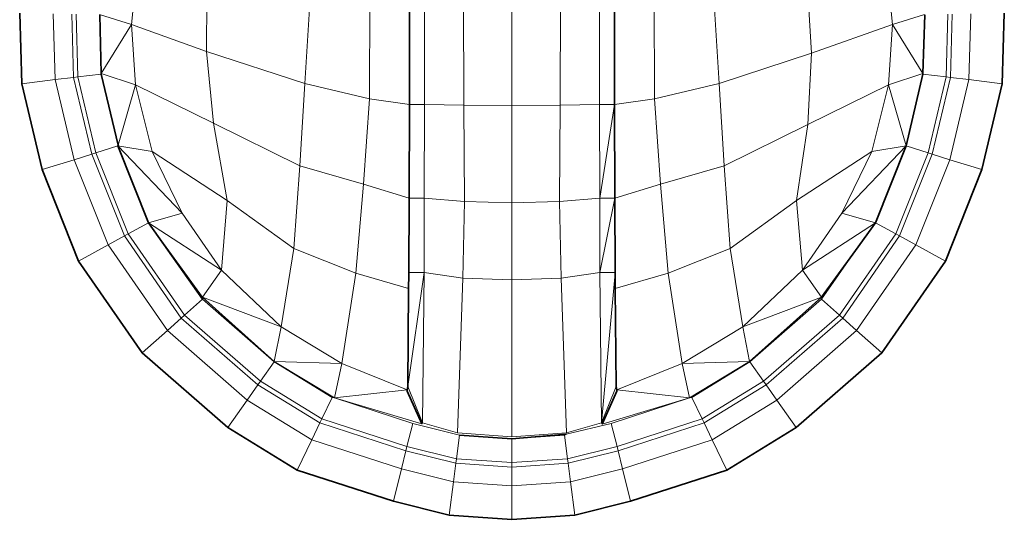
# Model space of a CAD drawing. Header units: inches. Extents: x 0 to 12.9, y 0 to 8.3.
# Tile 16 of 33: x 4.627 to 4.836, y 6.375 to 6.481. Entities that reach past the tile are written whole.
import ezdxf

# ---------------------------------------------------------------- set-up
doc = ezdxf.new("R2010")
doc.units = ezdxf.units.IN
doc.header["$MEASUREMENT"] = 0

# ---------------------------------------------------------------- blocks, each defined once
blk = doc.blocks.new('MODEL_0')
at = {"lineweight": 0}
for p, q in [((4.65045, 6.48004), (4.65167, 6.49306)), ((4.65167, 6.49306), (4.65045, 6.48004)), ((4.81065, 6.49306), (4.81187, 6.48004)), ((4.81187, 6.48004), (4.81065, 6.49306)), ((4.66637, 6.47432), (4.6664, 6.49022)), ((4.6664, 6.49022), (4.66637, 6.47432)), ((4.79376, 6.48984), (4.79471, 6.47392)), ((4.79471, 6.47392), (4.79376, 6.48984)), ((4.68838, 6.48634), (4.68722, 6.4675)), ((4.68722, 6.4675), (4.68838, 6.48634)), ((4.70941, 6.46308), (4.70941, 6.48614)), ((4.70941, 6.48614), (4.70941, 6.46308)), ((4.71263, 6.46308), (4.71263, 6.48623)), ((4.71263, 6.48623), (4.71263, 6.46308)), ((4.72096, 6.46295), (4.72088, 6.48623)), ((4.72088, 6.48623), (4.72096, 6.46295)), ((4.73115, 6.46281), (4.73115, 6.48624)), ((4.73115, 6.48624), (4.73115, 6.46281)), ((4.74136, 6.46295), (4.74143, 6.48623)), ((4.74143, 6.48623), (4.74136, 6.46295)), ((4.74969, 6.48623), (4.74969, 6.46308)), ((4.74969, 6.46308), (4.74969, 6.48623)), ((4.75291, 6.48614), (4.75291, 6.46308)), ((4.75291, 6.46308), (4.75291, 6.48614)), ((4.7751, 6.4675), (4.77394, 6.48634)), ((4.77394, 6.48634), (4.7751, 6.4675)), ((4.70099, 6.48572), (4.70095, 6.46424)), ((4.70095, 6.46424), (4.70099, 6.48572)), ((4.76137, 6.46424), (4.76132, 6.48572)), ((4.76132, 6.48572), (4.76137, 6.46424)), ((4.62672, 6.48246), (4.62714, 6.46747)), ((4.62714, 6.46747), (4.62672, 6.48246)), ((4.63421, 6.46833), (4.63382, 6.4823)), ((4.63382, 6.4823), (4.63421, 6.46833)), ((4.63814, 6.4688), (4.63776, 6.48221)), ((4.63776, 6.48221), (4.63814, 6.4688)), ((4.63905, 6.46891), (4.63868, 6.4822)), ((4.63868, 6.4822), (4.63905, 6.46891)), ((4.65045, 6.48004), (4.64368, 6.48219)), ((4.64368, 6.48219), (4.65045, 6.48004)), ((4.64369, 6.48208), (4.64399, 6.46961)), ((4.64399, 6.46961), (4.64369, 6.48208)), ((4.81864, 6.48219), (4.81187, 6.48004)), ((4.81187, 6.48004), (4.81864, 6.48219)), ((4.81832, 6.46961), (4.81871, 6.48208)), ((4.81871, 6.48208), (4.81832, 6.46961)), ((4.82364, 6.4822), (4.82326, 6.46891)), ((4.82326, 6.46891), (4.82364, 6.4822)), ((4.82456, 6.48221), (4.82418, 6.4688)), ((4.82418, 6.4688), (4.82456, 6.48221)), ((4.8285, 6.4823), (4.82811, 6.46833)), ((4.82811, 6.46833), (4.8285, 6.4823)), ((4.83518, 6.46747), (4.8356, 6.48246)), ((4.8356, 6.48246), (4.83518, 6.46747)), ((4.64399, 6.46961), (4.65045, 6.48004)), ((4.65045, 6.48004), (4.64399, 6.46961)), ((4.66637, 6.47432), (4.65045, 6.48004)), ((4.65045, 6.48004), (4.66637, 6.47432)), ((4.65131, 6.46722), (4.65045, 6.48004)), ((4.65045, 6.48004), (4.65131, 6.46722)), ((4.81187, 6.48004), (4.79471, 6.47392)), ((4.79471, 6.47392), (4.81187, 6.48004)), ((4.81187, 6.48004), (4.811, 6.46722)), ((4.811, 6.46722), (4.81187, 6.48004)), ((4.81187, 6.48004), (4.81832, 6.46961)), ((4.81832, 6.46961), (4.81187, 6.48004)), ((4.68722, 6.4675), (4.66637, 6.47432)), ((4.66782, 6.45912), (4.66637, 6.47432)), ((4.66637, 6.47432), (4.68722, 6.4675)), ((4.66637, 6.47432), (4.66782, 6.45912)), ((4.79471, 6.47392), (4.7751, 6.4675)), ((4.7751, 6.4675), (4.79471, 6.47392)), ((4.79471, 6.47392), (4.79389, 6.45883)), ((4.79389, 6.45883), (4.79471, 6.47392)), ((4.63905, 6.46891), (4.64401, 6.46952)), ((4.64401, 6.46952), (4.63905, 6.46891)), ((4.65131, 6.46722), (4.64399, 6.46961)), ((4.64399, 6.46961), (4.65131, 6.46722)), ((4.64401, 6.46952), (4.64399, 6.46961)), ((4.64399, 6.46961), (4.64401, 6.46952)), ((4.64761, 6.45445), (4.64401, 6.46952)), ((4.64401, 6.46952), (4.64761, 6.45445)), ((4.81832, 6.46961), (4.811, 6.46722)), ((4.811, 6.46722), (4.81832, 6.46961)), ((4.8183, 6.46952), (4.81475, 6.4543)), ((4.81475, 6.4543), (4.8183, 6.46952)), ((4.81832, 6.46961), (4.8183, 6.46952)), ((4.8183, 6.46952), (4.81832, 6.46961)), ((4.8183, 6.46952), (4.82326, 6.46891)), ((4.82326, 6.46891), (4.8183, 6.46952)), ((4.63421, 6.46833), (4.62714, 6.46747)), ((4.62714, 6.46747), (4.63421, 6.46833)), ((4.62714, 6.46747), (4.63148, 6.44923)), ((4.63148, 6.44923), (4.62714, 6.46747)), ((4.63421, 6.46833), (4.63814, 6.4688)), ((4.63814, 6.4688), (4.63421, 6.46833)), ((4.63826, 6.45133), (4.63421, 6.46833)), ((4.63421, 6.46833), (4.63826, 6.45133)), ((4.63814, 6.4688), (4.63905, 6.46891)), ((4.63905, 6.46891), (4.63814, 6.4688)), ((4.64202, 6.45249), (4.63814, 6.4688)), ((4.63814, 6.4688), (4.64202, 6.45249)), ((4.6429, 6.45277), (4.63905, 6.46891)), ((4.63905, 6.46891), (4.6429, 6.45277)), ((4.64761, 6.45445), (4.65131, 6.46722)), ((4.65131, 6.46722), (4.64761, 6.45445)), ((4.6548, 6.45306), (4.65131, 6.46722)), ((4.65131, 6.46722), (4.66782, 6.45912)), ((4.66782, 6.45912), (4.65131, 6.46722)), ((4.65131, 6.46722), (4.6548, 6.45306)), ((4.68618, 6.45007), (4.68722, 6.4675)), ((4.68722, 6.4675), (4.68618, 6.45007)), ((4.70095, 6.46424), (4.68722, 6.4675)), ((4.68722, 6.4675), (4.70095, 6.46424)), ((4.76137, 6.46424), (4.7751, 6.4675)), ((4.7751, 6.4675), (4.76137, 6.46424)), ((4.77614, 6.45007), (4.7751, 6.4675)), ((4.7751, 6.4675), (4.77614, 6.45007)), ((4.79389, 6.45883), (4.811, 6.46722)), ((4.811, 6.46722), (4.79389, 6.45883)), ((4.811, 6.46722), (4.80752, 6.45306)), ((4.80752, 6.45306), (4.811, 6.46722)), ((4.811, 6.46722), (4.81475, 6.4543)), ((4.81475, 6.4543), (4.811, 6.46722)), ((4.82326, 6.46891), (4.81942, 6.45277)), ((4.81942, 6.45277), (4.82326, 6.46891)), ((4.82418, 6.4688), (4.8203, 6.45249)), ((4.8203, 6.45249), (4.82418, 6.4688)), ((4.82326, 6.46891), (4.82418, 6.4688)), ((4.82418, 6.4688), (4.82326, 6.46891)), ((4.82811, 6.46833), (4.82406, 6.45133)), ((4.82406, 6.45133), (4.82811, 6.46833)), ((4.82418, 6.4688), (4.82811, 6.46833)), ((4.82811, 6.46833), (4.82418, 6.4688)), ((4.82811, 6.46833), (4.83518, 6.46747)), ((4.83518, 6.46747), (4.82811, 6.46833)), ((4.83083, 6.44923), (4.83518, 6.46747)), ((4.83518, 6.46747), (4.83083, 6.44923)), ((4.70095, 6.46424), (4.69964, 6.44612)), ((4.69964, 6.44612), (4.70095, 6.46424)), ((4.70095, 6.46424), (4.70941, 6.46308)), ((4.70941, 6.46308), (4.70095, 6.46424)), ((4.70934, 6.44315), (4.70941, 6.46308)), ((4.70941, 6.46308), (4.70934, 6.44315)), ((4.70941, 6.46308), (4.71263, 6.46308)), ((4.71263, 6.46308), (4.70941, 6.46308)), ((4.71256, 6.44315), (4.71263, 6.46308)), ((4.71263, 6.46308), (4.71256, 6.44315)), ((4.71263, 6.46308), (4.72096, 6.46295)), ((4.72096, 6.46295), (4.71263, 6.46308)), ((4.72106, 6.44244), (4.72096, 6.46295)), ((4.72096, 6.46295), (4.73115, 6.46281)), ((4.73115, 6.46281), (4.72096, 6.46295)), ((4.72096, 6.46295), (4.72106, 6.44244)), ((4.74136, 6.46295), (4.73115, 6.46281)), ((4.73115, 6.46281), (4.74136, 6.46295)), ((4.74136, 6.46295), (4.74126, 6.44244)), ((4.74126, 6.44244), (4.74136, 6.46295)), ((4.74969, 6.46308), (4.74136, 6.46295)), ((4.74136, 6.46295), (4.74969, 6.46308)), ((4.74969, 6.46308), (4.74976, 6.44315)), ((4.75291, 6.46308), (4.74969, 6.46308)), ((4.74976, 6.44315), (4.74969, 6.46308)), ((4.74969, 6.46308), (4.75291, 6.46308)), ((4.75291, 6.46308), (4.74976, 6.44315)), ((4.74976, 6.44315), (4.75291, 6.46308)), ((4.75291, 6.46308), (4.76137, 6.46424)), ((4.76137, 6.46424), (4.75291, 6.46308)), ((4.75297, 6.44315), (4.75291, 6.46308)), ((4.75291, 6.46308), (4.75297, 6.44315)), ((4.76267, 6.44612), (4.76137, 6.46424)), ((4.76137, 6.46424), (4.76267, 6.44612)), ((4.73115, 6.44219), (4.73115, 6.46281)), ((4.73115, 6.46281), (4.73115, 6.44219)), ((4.68618, 6.45007), (4.66782, 6.45912)), ((4.67076, 6.44269), (4.66782, 6.45912)), ((4.66782, 6.45912), (4.68618, 6.45007)), ((4.66782, 6.45912), (4.67076, 6.44269)), ((4.79389, 6.45883), (4.77614, 6.45007)), ((4.77614, 6.45007), (4.79389, 6.45883)), ((4.79389, 6.45883), (4.79155, 6.44269)), ((4.79155, 6.44269), (4.79389, 6.45883)), ((4.64202, 6.45249), (4.6429, 6.45277)), ((4.6429, 6.45277), (4.64202, 6.45249)), ((4.6429, 6.45277), (4.64757, 6.4543)), ((4.64757, 6.4543), (4.6429, 6.45277)), ((4.64974, 6.43559), (4.6429, 6.45277)), ((4.6429, 6.45277), (4.64974, 6.43559)), ((4.64757, 6.4543), (4.64761, 6.45445)), ((4.64761, 6.45445), (4.64757, 6.4543)), ((4.66121, 6.43998), (4.64757, 6.4543)), ((4.64757, 6.4543), (4.6548, 6.45306)), ((4.65404, 6.43796), (4.64757, 6.4543)), ((4.64757, 6.4543), (4.66121, 6.43998)), ((4.64757, 6.4543), (4.65404, 6.43796)), ((4.6548, 6.45306), (4.64757, 6.4543)), ((4.66121, 6.43998), (4.6548, 6.45306)), ((4.6548, 6.45306), (4.67076, 6.44269)), ((4.6548, 6.45306), (4.66121, 6.43998)), ((4.67076, 6.44269), (4.6548, 6.45306)), ((4.79155, 6.44269), (4.80752, 6.45306)), ((4.80752, 6.45306), (4.79155, 6.44269)), ((4.81475, 6.4543), (4.80111, 6.43998)), ((4.80111, 6.43998), (4.81475, 6.4543)), ((4.80752, 6.45306), (4.80111, 6.43998)), ((4.80111, 6.43998), (4.80752, 6.45306)), ((4.80752, 6.45306), (4.81475, 6.4543)), ((4.81475, 6.4543), (4.80752, 6.45306)), ((4.81475, 6.4543), (4.80828, 6.43796)), ((4.80828, 6.43796), (4.81475, 6.4543)), ((4.81942, 6.45277), (4.81258, 6.43559)), ((4.81258, 6.43559), (4.81942, 6.45277)), ((4.81475, 6.4543), (4.81942, 6.45277)), ((4.81942, 6.45277), (4.81475, 6.4543)), ((4.81942, 6.45277), (4.8203, 6.45249)), ((4.8203, 6.45249), (4.81942, 6.45277)), ((4.63826, 6.45133), (4.63148, 6.44923)), ((4.63148, 6.44923), (4.63826, 6.45133)), ((4.63826, 6.45133), (4.64202, 6.45249)), ((4.64202, 6.45249), (4.63826, 6.45133)), ((4.64546, 6.43325), (4.63826, 6.45133)), ((4.63826, 6.45133), (4.64546, 6.43325)), ((4.64893, 6.43515), (4.64202, 6.45249)), ((4.64202, 6.45249), (4.64893, 6.43515)), ((4.8203, 6.45249), (4.81339, 6.43515)), ((4.81339, 6.43515), (4.8203, 6.45249)), ((4.82406, 6.45133), (4.81686, 6.43325)), ((4.81686, 6.43325), (4.82406, 6.45133)), ((4.8203, 6.45249), (4.82406, 6.45133)), ((4.82406, 6.45133), (4.8203, 6.45249)), ((4.82406, 6.45133), (4.83083, 6.44923)), ((4.83083, 6.44923), (4.82406, 6.45133)), ((4.63148, 6.44923), (4.6392, 6.42983)), ((4.6392, 6.42983), (4.63148, 6.44923)), ((4.68487, 6.43252), (4.68618, 6.45007)), ((4.68618, 6.45007), (4.68487, 6.43252)), ((4.69964, 6.44612), (4.68618, 6.45007)), ((4.68618, 6.45007), (4.69964, 6.44612)), ((4.77614, 6.45007), (4.76267, 6.44612)), ((4.76267, 6.44612), (4.77614, 6.45007)), ((4.77614, 6.45007), (4.77745, 6.43252)), ((4.77745, 6.43252), (4.77614, 6.45007)), ((4.82312, 6.42983), (4.83083, 6.44923)), ((4.83083, 6.44923), (4.82312, 6.42983)), ((4.69803, 6.42727), (4.69964, 6.44612)), ((4.69964, 6.44612), (4.69803, 6.42727)), ((4.69964, 6.44612), (4.70934, 6.44315)), ((4.70934, 6.44315), (4.69964, 6.44612)), ((4.76267, 6.44612), (4.75297, 6.44315)), ((4.75297, 6.44315), (4.76267, 6.44612)), ((4.76429, 6.42727), (4.76267, 6.44612)), ((4.76267, 6.44612), (4.76429, 6.42727)), ((4.66951, 6.42788), (4.67076, 6.44269)), ((4.67076, 6.44269), (4.66951, 6.42788)), ((4.67076, 6.44269), (4.68487, 6.43252)), ((4.68487, 6.43252), (4.67076, 6.44269)), ((4.70928, 6.42743), (4.70934, 6.44315)), ((4.70934, 6.44315), (4.70928, 6.42743)), ((4.70934, 6.44315), (4.71256, 6.44315)), ((4.71256, 6.44315), (4.70934, 6.44315)), ((4.7125, 6.42743), (4.71256, 6.44315)), ((4.71256, 6.44315), (4.7125, 6.42743)), ((4.72106, 6.44244), (4.71256, 6.44315)), ((4.71256, 6.44315), (4.72106, 6.44244)), ((4.72075, 6.42619), (4.72106, 6.44244)), ((4.72106, 6.44244), (4.72075, 6.42619)), ((4.73115, 6.44219), (4.72106, 6.44244)), ((4.72106, 6.44244), (4.73115, 6.44219)), ((4.74126, 6.44244), (4.73115, 6.44219)), ((4.73115, 6.44219), (4.74126, 6.44244)), ((4.73115, 6.42584), (4.73115, 6.44219)), ((4.73115, 6.44219), (4.73115, 6.42584)), ((4.74976, 6.44315), (4.74126, 6.44244)), ((4.74126, 6.44244), (4.74976, 6.44315)), ((4.74126, 6.44244), (4.74156, 6.42619)), ((4.74156, 6.42619), (4.74126, 6.44244)), ((4.74976, 6.44315), (4.74982, 6.42743)), ((4.74982, 6.42743), (4.74976, 6.44315)), ((4.74976, 6.44315), (4.75297, 6.44315)), ((4.75297, 6.44315), (4.74976, 6.44315)), ((4.75297, 6.44315), (4.74982, 6.42743)), ((4.74982, 6.42743), (4.75297, 6.44315)), ((4.75297, 6.44315), (4.75304, 6.42743)), ((4.75304, 6.42743), (4.75297, 6.44315)), ((4.77745, 6.43252), (4.79155, 6.44269)), ((4.79155, 6.44269), (4.77745, 6.43252)), ((4.79155, 6.44269), (4.79281, 6.42788)), ((4.79281, 6.42788), (4.79155, 6.44269)), ((4.65404, 6.43796), (4.66121, 6.43998)), ((4.66121, 6.43998), (4.65404, 6.43796)), ((4.66951, 6.42788), (4.66121, 6.43998)), ((4.66121, 6.43998), (4.66951, 6.42788)), ((4.80111, 6.43998), (4.79281, 6.42788)), ((4.79281, 6.42788), (4.80111, 6.43998)), ((4.80111, 6.43998), (4.80828, 6.43796)), ((4.80828, 6.43796), (4.80111, 6.43998)), ((4.65404, 6.43796), (4.64974, 6.43559)), ((4.64974, 6.43559), (4.65404, 6.43796)), ((4.66951, 6.42788), (4.65404, 6.43796)), ((4.65404, 6.43796), (4.66951, 6.42788)), ((4.66547, 6.42217), (4.65404, 6.43796)), ((4.65404, 6.43796), (4.66548, 6.42172)), ((4.80828, 6.43796), (4.79281, 6.42788)), ((4.79281, 6.42788), (4.80828, 6.43796)), ((4.80828, 6.43796), (4.80402, 6.43207)), ((4.80402, 6.43207), (4.80828, 6.43796)), ((4.81258, 6.43559), (4.80828, 6.43796)), ((4.80828, 6.43796), (4.81258, 6.43559)), ((4.64546, 6.43325), (4.64893, 6.43515)), ((4.64893, 6.43515), (4.64546, 6.43325)), ((4.64893, 6.43515), (4.64974, 6.43559)), ((4.64974, 6.43559), (4.64893, 6.43515)), ((4.661, 6.41774), (4.64893, 6.43515)), ((4.64893, 6.43515), (4.661, 6.41774)), ((4.66169, 6.41835), (4.64974, 6.43559)), ((4.64974, 6.43559), (4.66169, 6.41835)), ((4.81258, 6.43559), (4.80063, 6.41835)), ((4.80063, 6.41835), (4.81258, 6.43559)), ((4.81339, 6.43515), (4.80132, 6.41774)), ((4.80132, 6.41774), (4.81339, 6.43515)), ((4.81258, 6.43559), (4.81339, 6.43515)), ((4.81339, 6.43515), (4.81258, 6.43559)), ((4.81339, 6.43515), (4.81686, 6.43325)), ((4.81686, 6.43325), (4.81339, 6.43515)), ((4.64546, 6.43325), (4.6392, 6.42983)), ((4.6392, 6.42983), (4.64546, 6.43325)), ((4.65804, 6.41511), (4.64546, 6.43325)), ((4.64546, 6.43325), (4.65804, 6.41511)), ((4.68216, 6.41588), (4.68487, 6.43252)), ((4.68487, 6.43252), (4.68216, 6.41588)), ((4.69803, 6.42727), (4.68487, 6.43252)), ((4.68487, 6.43252), (4.69803, 6.42727)), ((4.77745, 6.43252), (4.76429, 6.42727)), ((4.76429, 6.42727), (4.77745, 6.43252)), ((4.77745, 6.43252), (4.78016, 6.41588)), ((4.78016, 6.41588), (4.77745, 6.43252)), ((4.79684, 6.42172), (4.80402, 6.43207)), ((4.80402, 6.43207), (4.79685, 6.42217)), ((4.81686, 6.43325), (4.80428, 6.41511)), ((4.80428, 6.41511), (4.81686, 6.43325)), ((4.81686, 6.43325), (4.82312, 6.42983)), ((4.82312, 6.42983), (4.81686, 6.43325)), ((4.6392, 6.42983), (4.6527, 6.41037)), ((4.6527, 6.41037), (4.6392, 6.42983)), ((4.80962, 6.41037), (4.82312, 6.42983)), ((4.82312, 6.42983), (4.80962, 6.41037)), ((4.66547, 6.42217), (4.66951, 6.42788)), ((4.66951, 6.42788), (4.66547, 6.42217)), ((4.68216, 6.41588), (4.66951, 6.42788)), ((4.66951, 6.42788), (4.68216, 6.41588)), ((4.79281, 6.42788), (4.78016, 6.41588)), ((4.78016, 6.41588), (4.79281, 6.42788)), ((4.79281, 6.42788), (4.79685, 6.42217)), ((4.79685, 6.42217), (4.79281, 6.42788)), ((4.69803, 6.42727), (4.69504, 6.40805)), ((4.69504, 6.40805), (4.69803, 6.42727)), ((4.70923, 6.42402), (4.69803, 6.42727)), ((4.69803, 6.42727), (4.70923, 6.42402)), ((4.70903, 6.40322), (4.7125, 6.42743)), ((4.7125, 6.42743), (4.70903, 6.40322)), ((4.70928, 6.42687), (4.70923, 6.42402)), ((4.70923, 6.42402), (4.70928, 6.42687)), ((4.7125, 6.42743), (4.70928, 6.42743)), ((4.70928, 6.42743), (4.70928, 6.42687)), ((4.70928, 6.42687), (4.70928, 6.42743)), ((4.70928, 6.42743), (4.7125, 6.42743)), ((4.71214, 6.39547), (4.7125, 6.42743)), ((4.7125, 6.42743), (4.71214, 6.39547)), ((4.7125, 6.42743), (4.72075, 6.42619)), ((4.72075, 6.42619), (4.7125, 6.42743)), ((4.71963, 6.3934), (4.72075, 6.42619)), ((4.72075, 6.42619), (4.71963, 6.3934)), ((4.72075, 6.42619), (4.73115, 6.42584)), ((4.73115, 6.42584), (4.72075, 6.42619)), ((4.74156, 6.42619), (4.73115, 6.42584)), ((4.73115, 6.42584), (4.74156, 6.42619)), ((4.73115, 6.39249), (4.73115, 6.42584)), ((4.73115, 6.42584), (4.73115, 6.39249)), ((4.74982, 6.42743), (4.74156, 6.42619)), ((4.74156, 6.42619), (4.74982, 6.42743)), ((4.74269, 6.3934), (4.74156, 6.42619)), ((4.74156, 6.42619), (4.74269, 6.3934)), ((4.75304, 6.42743), (4.74982, 6.42743)), ((4.74982, 6.42743), (4.75304, 6.42743)), ((4.75018, 6.39547), (4.74982, 6.42743)), ((4.74982, 6.42743), (4.75018, 6.39547)), ((4.75304, 6.42728), (4.75018, 6.39547)), ((4.75018, 6.39547), (4.75304, 6.42728)), ((4.75304, 6.42743), (4.75304, 6.42728)), ((4.75304, 6.42728), (4.75304, 6.42743)), ((4.75307, 6.42401), (4.75304, 6.42728)), ((4.75304, 6.42728), (4.75307, 6.42401)), ((4.75307, 6.42401), (4.76429, 6.42727)), ((4.76429, 6.42727), (4.75307, 6.42401)), ((4.76728, 6.40805), (4.76429, 6.42727)), ((4.76429, 6.42727), (4.76728, 6.40805)), ((4.70903, 6.40322), (4.70923, 6.42402)), ((4.70923, 6.42402), (4.70903, 6.40322)), ((4.75329, 6.40322), (4.75307, 6.42401)), ((4.75307, 6.42401), (4.75329, 6.40322)), ((4.66169, 6.41835), (4.66548, 6.42172)), ((4.66548, 6.42172), (4.66169, 6.41835)), ((4.68216, 6.41588), (4.66547, 6.42217)), ((4.68071, 6.40854), (4.66547, 6.42217)), ((4.66547, 6.42217), (4.68216, 6.41588)), ((4.66548, 6.42172), (4.6807, 6.40845)), ((4.79685, 6.42217), (4.78016, 6.41588)), ((4.78016, 6.41588), (4.79685, 6.42217)), ((4.79685, 6.42217), (4.78155, 6.40854)), ((4.78161, 6.40845), (4.79684, 6.42172)), ((4.79684, 6.42172), (4.80063, 6.41835)), ((4.80063, 6.41835), (4.79684, 6.42172)), ((4.65804, 6.41511), (4.661, 6.41774)), ((4.661, 6.41774), (4.65804, 6.41511)), ((4.661, 6.41774), (4.66169, 6.41835)), ((4.66169, 6.41835), (4.661, 6.41774)), ((4.67726, 6.40356), (4.661, 6.41774)), ((4.661, 6.41774), (4.67726, 6.40356)), ((4.67779, 6.4043), (4.66169, 6.41835)), ((4.66169, 6.41835), (4.67779, 6.4043)), ((4.80063, 6.41835), (4.78453, 6.40431)), ((4.78453, 6.40431), (4.80063, 6.41835)), ((4.80132, 6.41774), (4.78506, 6.40356)), ((4.78506, 6.40356), (4.80132, 6.41774)), ((4.80063, 6.41835), (4.80132, 6.41774)), ((4.80132, 6.41774), (4.80063, 6.41835)), ((4.80132, 6.41774), (4.80428, 6.41511)), ((4.80428, 6.41511), (4.80132, 6.41774)), ((4.65804, 6.41511), (4.6527, 6.41037)), ((4.6527, 6.41037), (4.65804, 6.41511)), ((4.67499, 6.40033), (4.65804, 6.41511)), ((4.65804, 6.41511), (4.67499, 6.40033)), ((4.68071, 6.40854), (4.68216, 6.41588)), ((4.68216, 6.41588), (4.68071, 6.40854)), ((4.69504, 6.40805), (4.68216, 6.41588)), ((4.68216, 6.41588), (4.69504, 6.40805)), ((4.78016, 6.41588), (4.76728, 6.40805)), ((4.76728, 6.40805), (4.78016, 6.41588)), ((4.78016, 6.41588), (4.78155, 6.40854)), ((4.78155, 6.40854), (4.78016, 6.41588)), ((4.80428, 6.41511), (4.78733, 6.40033)), ((4.78733, 6.40033), (4.80428, 6.41511)), ((4.80428, 6.41511), (4.80962, 6.41037)), ((4.80962, 6.41037), (4.80428, 6.41511)), ((4.6527, 6.41037), (4.67088, 6.39451)), ((4.67088, 6.39451), (4.6527, 6.41037)), ((4.79143, 6.39451), (4.80962, 6.41037)), ((4.80962, 6.41037), (4.79143, 6.39451)), ((4.6807, 6.40845), (4.67779, 6.4043)), ((4.67779, 6.4043), (4.6807, 6.40845)), ((4.6807, 6.40845), (4.69301, 6.40087)), ((4.69504, 6.40805), (4.68071, 6.40854)), ((4.69352, 6.40081), (4.68071, 6.40854)), ((4.68071, 6.40854), (4.69504, 6.40805)), ((4.69504, 6.40805), (4.69352, 6.40081)), ((4.69352, 6.40081), (4.69504, 6.40805)), ((4.7089, 6.40248), (4.69504, 6.40805)), ((4.69504, 6.40805), (4.7089, 6.40248)), ((4.76728, 6.40805), (4.75342, 6.40248)), ((4.75342, 6.40248), (4.76728, 6.40805)), ((4.78155, 6.40854), (4.76728, 6.40805)), ((4.76728, 6.40805), (4.78155, 6.40854)), ((4.7688, 6.40081), (4.76728, 6.40805)), ((4.76728, 6.40805), (4.7688, 6.40081)), ((4.78155, 6.40854), (4.7688, 6.40081)), ((4.7693, 6.40087), (4.78161, 6.40845)), ((4.78453, 6.40431), (4.78161, 6.40845)), ((4.78161, 6.40845), (4.78453, 6.40431)), ((4.67499, 6.40033), (4.67726, 6.40356)), ((4.67726, 6.40356), (4.67499, 6.40033)), ((4.67726, 6.40356), (4.67779, 6.4043)), ((4.67779, 6.4043), (4.67726, 6.40356)), ((4.69041, 6.39548), (4.67726, 6.40356)), ((4.67726, 6.40356), (4.69041, 6.39548)), ((4.69081, 6.39631), (4.67779, 6.4043)), ((4.67779, 6.4043), (4.69081, 6.39631)), ((4.69352, 6.40081), (4.7089, 6.40248)), ((4.7089, 6.40248), (4.69352, 6.40081)), ((4.7089, 6.40248), (4.70889, 6.40224)), ((4.70903, 6.40322), (4.7089, 6.40248)), ((4.71214, 6.39547), (4.70903, 6.40322)), ((4.75329, 6.40322), (4.75018, 6.39547)), ((4.75342, 6.40248), (4.75329, 6.40322)), ((4.75343, 6.40224), (4.75342, 6.40248)), ((4.75342, 6.40248), (4.7688, 6.40081)), ((4.7688, 6.40081), (4.75342, 6.40248)), ((4.78453, 6.40431), (4.77151, 6.39631)), ((4.77151, 6.39631), (4.78453, 6.40431)), ((4.78506, 6.40356), (4.77191, 6.39548)), ((4.77191, 6.39548), (4.78506, 6.40356)), ((4.78453, 6.40431), (4.78506, 6.40356)), ((4.78506, 6.40356), (4.78453, 6.40431)), ((4.78506, 6.40356), (4.78733, 6.40033)), ((4.78733, 6.40033), (4.78506, 6.40356)), ((4.67499, 6.40033), (4.67088, 6.39451)), ((4.67088, 6.39451), (4.67499, 6.40033)), ((4.68869, 6.39191), (4.67499, 6.40033)), ((4.67499, 6.40033), (4.68869, 6.39191)), ((4.69081, 6.39631), (4.69301, 6.40087)), ((4.69301, 6.40087), (4.69081, 6.39631)), ((4.69301, 6.40087), (4.69352, 6.40081)), ((4.69352, 6.40081), (4.71009, 6.39535)), ((4.71203, 6.39526), (4.69352, 6.40081)), ((4.70889, 6.40224), (4.71203, 6.39526)), ((4.75032, 6.39519), (4.75343, 6.40224)), ((4.7688, 6.40081), (4.75032, 6.39519)), ((4.75223, 6.39535), (4.7688, 6.40081)), ((4.7688, 6.40081), (4.7693, 6.40087)), ((4.7693, 6.40087), (4.77151, 6.39631)), ((4.77151, 6.39631), (4.7693, 6.40087)), ((4.78733, 6.40033), (4.77363, 6.39191)), ((4.77363, 6.39191), (4.78733, 6.40033)), ((4.78733, 6.40033), (4.79143, 6.39451)), ((4.79143, 6.39451), (4.78733, 6.40033)), ((4.69041, 6.39548), (4.69081, 6.39631)), ((4.69081, 6.39631), (4.69041, 6.39548)), ((4.70887, 6.39047), (4.69081, 6.39631)), ((4.69081, 6.39631), (4.70887, 6.39047)), ((4.77151, 6.39631), (4.75344, 6.39047)), ((4.75344, 6.39047), (4.77151, 6.39631)), ((4.77151, 6.39631), (4.77191, 6.39548)), ((4.77191, 6.39548), (4.77151, 6.39631)), ((4.67088, 6.39451), (4.68559, 6.38547)), ((4.68559, 6.38547), (4.67088, 6.39451)), ((4.68869, 6.39191), (4.69041, 6.39548)), ((4.69041, 6.39548), (4.68869, 6.39191)), ((4.70865, 6.38958), (4.69041, 6.39548)), ((4.69041, 6.39548), (4.70865, 6.38958)), ((4.71009, 6.39535), (4.70887, 6.39047)), ((4.70887, 6.39047), (4.71009, 6.39535)), ((4.71009, 6.39535), (4.72, 6.39287)), ((4.71963, 6.3934), (4.71214, 6.39547)), ((4.74268, 6.39309), (4.75223, 6.39535)), ((4.75018, 6.39547), (4.74269, 6.3934)), ((4.75344, 6.39047), (4.75223, 6.39535)), ((4.75223, 6.39535), (4.75344, 6.39047)), ((4.77191, 6.39548), (4.75367, 6.38958)), ((4.75367, 6.38958), (4.77191, 6.39548)), ((4.77191, 6.39548), (4.77363, 6.39191)), ((4.77363, 6.39191), (4.77191, 6.39548)), ((4.77672, 6.38547), (4.79143, 6.39451)), ((4.79143, 6.39451), (4.77672, 6.38547)), ((4.71935, 6.38784), (4.72, 6.39287)), ((4.72, 6.39287), (4.71935, 6.38784)), ((4.73115, 6.39249), (4.71963, 6.3934)), ((4.72, 6.39287), (4.73115, 6.39212)), ((4.74269, 6.3934), (4.73115, 6.39249)), ((4.73115, 6.39212), (4.74232, 6.39287)), ((4.73115, 6.38704), (4.73115, 6.39212)), ((4.73115, 6.39212), (4.73115, 6.38704)), ((4.74232, 6.39287), (4.74268, 6.39309)), ((4.74296, 6.38784), (4.74232, 6.39287)), ((4.74232, 6.39287), (4.74296, 6.38784)), ((4.68869, 6.39191), (4.68559, 6.38547)), ((4.68559, 6.38547), (4.68869, 6.39191)), ((4.7077, 6.38576), (4.68869, 6.39191)), ((4.68869, 6.39191), (4.7077, 6.38576)), ((4.70865, 6.38958), (4.70887, 6.39047)), ((4.70887, 6.39047), (4.70865, 6.38958)), ((4.71935, 6.38784), (4.70887, 6.39047)), ((4.70887, 6.39047), (4.71935, 6.38784)), ((4.75344, 6.39047), (4.74296, 6.38784)), ((4.74296, 6.38784), (4.75344, 6.39047)), ((4.75344, 6.39047), (4.75367, 6.38958)), ((4.75367, 6.38958), (4.75344, 6.39047)), ((4.77363, 6.39191), (4.75462, 6.38576)), ((4.75462, 6.38576), (4.77363, 6.39191)), ((4.77363, 6.39191), (4.77672, 6.38547)), ((4.77672, 6.38547), (4.77363, 6.39191)), ((4.7077, 6.38576), (4.70865, 6.38958)), ((4.70865, 6.38958), (4.7077, 6.38576)), ((4.71924, 6.38692), (4.70865, 6.38958)), ((4.70865, 6.38958), (4.71924, 6.38692)), ((4.71924, 6.38692), (4.71935, 6.38784)), ((4.71935, 6.38784), (4.71924, 6.38692)), ((4.73115, 6.38704), (4.71935, 6.38784)), ((4.71935, 6.38784), (4.73115, 6.38704)), ((4.74296, 6.38784), (4.73115, 6.38704)), ((4.73115, 6.38704), (4.74296, 6.38784)), ((4.74296, 6.38784), (4.74308, 6.38692)), ((4.74308, 6.38692), (4.74296, 6.38784)), ((4.75367, 6.38958), (4.74308, 6.38692)), ((4.74308, 6.38692), (4.75367, 6.38958)), ((4.75367, 6.38958), (4.75462, 6.38576)), ((4.75462, 6.38576), (4.75367, 6.38958)), ((4.7077, 6.38576), (4.70599, 6.37888)), ((4.70599, 6.37888), (4.7077, 6.38576)), ((4.71874, 6.38299), (4.7077, 6.38576)), ((4.7077, 6.38576), (4.71874, 6.38299)), ((4.71874, 6.38299), (4.71924, 6.38692)), ((4.71924, 6.38692), (4.71874, 6.38299)), ((4.73115, 6.38611), (4.71924, 6.38692)), ((4.71924, 6.38692), (4.73115, 6.38611)), ((4.73115, 6.38611), (4.73115, 6.38704)), ((4.73115, 6.38704), (4.73115, 6.38611)), ((4.74308, 6.38692), (4.73115, 6.38611)), ((4.73115, 6.38611), (4.74308, 6.38692)), ((4.73115, 6.38215), (4.73115, 6.38611)), ((4.73115, 6.38611), (4.73115, 6.38215)), ((4.74308, 6.38692), (4.74358, 6.38299)), ((4.74358, 6.38299), (4.74308, 6.38692)), ((4.75462, 6.38576), (4.74358, 6.38299)), ((4.74358, 6.38299), (4.75462, 6.38576)), ((4.75462, 6.38576), (4.75633, 6.37888)), ((4.75633, 6.37888), (4.75462, 6.38576)), ((4.68559, 6.38547), (4.70599, 6.37888)), ((4.70599, 6.37888), (4.68559, 6.38547)), ((4.75633, 6.37888), (4.77672, 6.38547)), ((4.77672, 6.38547), (4.75633, 6.37888)), ((4.71874, 6.38299), (4.71783, 6.3759)), ((4.71783, 6.3759), (4.71874, 6.38299)), ((4.73115, 6.38215), (4.71874, 6.38299)), ((4.71874, 6.38299), (4.73115, 6.38215)), ((4.74358, 6.38299), (4.73115, 6.38215)), ((4.73115, 6.38215), (4.74358, 6.38299)), ((4.73115, 6.37501), (4.73115, 6.38215)), ((4.73115, 6.38215), (4.73115, 6.37501)), ((4.74358, 6.38299), (4.74449, 6.3759)), ((4.74449, 6.3759), (4.74358, 6.38299)), ((4.70599, 6.37888), (4.71783, 6.3759)), ((4.71783, 6.3759), (4.70599, 6.37888)), ((4.74449, 6.3759), (4.75633, 6.37888)), ((4.75633, 6.37888), (4.74449, 6.3759)), ((4.71783, 6.3759), (4.73115, 6.37501)), ((4.73115, 6.37501), (4.71783, 6.3759)), ((4.73115, 6.37501), (4.74449, 6.3759)), ((4.74449, 6.3759), (4.73115, 6.37501))]:
    blk.add_line(p, q, dxfattribs=at).dxf.unprotected_set("ltscale", 0)
at = {"lineweight": 15}
for p, q in [((4.65045, 6.48004), (4.65167, 6.49306)), ((4.81065, 6.49306), (4.81187, 6.48004)), ((4.71263, 6.46308), (4.71263, 6.48623)), ((4.74969, 6.48623), (4.74969, 6.46308)), ((4.63421, 6.46833), (4.63382, 6.4823)), ((4.63814, 6.4688), (4.63776, 6.48221)), ((4.63905, 6.46891), (4.63868, 6.4822)), ((4.82364, 6.4822), (4.82326, 6.46891)), ((4.82456, 6.48221), (4.82418, 6.4688)), ((4.8285, 6.4823), (4.82811, 6.46833)), ((4.65131, 6.46722), (4.65045, 6.48004)), ((4.81187, 6.48004), (4.811, 6.46722)), ((4.63826, 6.45133), (4.63421, 6.46833)), ((4.64202, 6.45249), (4.63814, 6.4688)), ((4.6429, 6.45277), (4.63905, 6.46891)), ((4.65131, 6.46722), (4.6548, 6.45306)), ((4.80752, 6.45306), (4.811, 6.46722)), ((4.82326, 6.46891), (4.81942, 6.45277)), ((4.82418, 6.4688), (4.8203, 6.45249)), ((4.82811, 6.46833), (4.82406, 6.45133)), ((4.71256, 6.44315), (4.71263, 6.46308)), ((4.74969, 6.46308), (4.74976, 6.44315)), ((4.64974, 6.43559), (4.6429, 6.45277)), ((4.66121, 6.43998), (4.6548, 6.45306)), ((4.80752, 6.45306), (4.80111, 6.43998)), ((4.81942, 6.45277), (4.81258, 6.43559)), ((4.64546, 6.43325), (4.63826, 6.45133)), ((4.64893, 6.43515), (4.64202, 6.45249)), ((4.8203, 6.45249), (4.81339, 6.43515)), ((4.82406, 6.45133), (4.81686, 6.43325)), ((4.71256, 6.44315), (4.7125, 6.42743)), ((4.74982, 6.42743), (4.74976, 6.44315)), ((4.66951, 6.42788), (4.66121, 6.43998)), ((4.80111, 6.43998), (4.79281, 6.42788)), ((4.66547, 6.42217), (4.65404, 6.43796)), ((4.64893, 6.43515), (4.64974, 6.43559)), ((4.661, 6.41774), (4.64893, 6.43515)), ((4.66169, 6.41835), (4.64974, 6.43559)), ((4.81258, 6.43559), (4.80063, 6.41835)), ((4.81339, 6.43515), (4.80132, 6.41774)), ((4.81258, 6.43559), (4.81339, 6.43515)), ((4.65804, 6.41511), (4.64546, 6.43325)), ((4.79684, 6.42172), (4.80402, 6.43207)), ((4.81686, 6.43325), (4.80428, 6.41511)), ((4.68216, 6.41588), (4.66951, 6.42788)), ((4.79281, 6.42788), (4.78016, 6.41588)), ((4.71214, 6.39547), (4.7125, 6.42743)), ((4.74982, 6.42743), (4.75018, 6.39547)), ((4.66547, 6.42217), (4.68071, 6.40854)), ((4.6807, 6.40845), (4.66548, 6.42172)), ((4.78155, 6.40854), (4.79685, 6.42217)), ((4.79684, 6.42172), (4.78161, 6.40845)), ((4.661, 6.41774), (4.66169, 6.41835)), ((4.67726, 6.40356), (4.661, 6.41774)), ((4.67779, 6.4043), (4.66169, 6.41835)), ((4.80063, 6.41835), (4.78453, 6.40431)), ((4.80132, 6.41774), (4.78506, 6.40356)), ((4.67499, 6.40033), (4.65804, 6.41511)), ((4.69504, 6.40805), (4.68216, 6.41588)), ((4.78016, 6.41588), (4.76728, 6.40805)), ((4.80428, 6.41511), (4.78733, 6.40033)), ((4.69301, 6.40087), (4.6807, 6.40845)), ((4.68071, 6.40854), (4.69352, 6.40081)), ((4.7089, 6.40248), (4.69504, 6.40805)), ((4.76728, 6.40805), (4.75342, 6.40248)), ((4.7688, 6.40081), (4.78155, 6.40854)), ((4.78161, 6.40845), (4.7693, 6.40087)), ((4.67726, 6.40356), (4.67779, 6.4043)), ((4.69041, 6.39548), (4.67726, 6.40356)), ((4.69081, 6.39631), (4.67779, 6.4043)), ((4.71214, 6.39547), (4.70903, 6.40322)), ((4.75329, 6.40322), (4.75018, 6.39547)), ((4.78453, 6.40431), (4.77151, 6.39631)), ((4.78506, 6.40356), (4.77191, 6.39548)), ((4.68869, 6.39191), (4.67499, 6.40033)), ((4.69352, 6.40081), (4.71203, 6.39526)), ((4.75032, 6.39519), (4.7688, 6.40081)), ((4.78733, 6.40033), (4.77363, 6.39191)), ((4.70887, 6.39047), (4.69081, 6.39631)), ((4.77151, 6.39631), (4.75344, 6.39047)), ((4.70865, 6.38958), (4.69041, 6.39548)), ((4.72, 6.39287), (4.71009, 6.39535)), ((4.71203, 6.39526), (4.71214, 6.39547)), ((4.71214, 6.39547), (4.71963, 6.3934)), ((4.75018, 6.39547), (4.74269, 6.3934)), ((4.75018, 6.39547), (4.75032, 6.39519)), ((4.77191, 6.39548), (4.75367, 6.38958)), ((4.71963, 6.3934), (4.73115, 6.39249)), ((4.73115, 6.39249), (4.74269, 6.3934)), ((4.74232, 6.39287), (4.73115, 6.39212)), ((4.7077, 6.38576), (4.68869, 6.39191)), ((4.71935, 6.38784), (4.70887, 6.39047)), ((4.75344, 6.39047), (4.74296, 6.38784)), ((4.77363, 6.39191), (4.75462, 6.38576)), ((4.71924, 6.38692), (4.70865, 6.38958)), ((4.73115, 6.38704), (4.71935, 6.38784)), ((4.74296, 6.38784), (4.73115, 6.38704)), ((4.75367, 6.38958), (4.74308, 6.38692)), ((4.71874, 6.38299), (4.7077, 6.38576)), ((4.73115, 6.38611), (4.71924, 6.38692)), ((4.74308, 6.38692), (4.73115, 6.38611)), ((4.75462, 6.38576), (4.74358, 6.38299)), ((4.73115, 6.38215), (4.71874, 6.38299)), ((4.74358, 6.38299), (4.73115, 6.38215))]:
    blk.add_line(p, q, dxfattribs=at)
at = {"lineweight": 35}
for p, q in [((4.70941, 6.48614), (4.70941, 6.46308)), ((4.75291, 6.46308), (4.75291, 6.48614)), ((4.62672, 6.48246), (4.62714, 6.46747)), ((4.64399, 6.46961), (4.64369, 6.48208)), ((4.81832, 6.46961), (4.81871, 6.48208)), ((4.83518, 6.46747), (4.8356, 6.48246)), ((4.64401, 6.46952), (4.64399, 6.46961)), ((4.64761, 6.45445), (4.64401, 6.46952)), ((4.81475, 6.4543), (4.8183, 6.46952)), ((4.8183, 6.46952), (4.81832, 6.46961)), ((4.62714, 6.46747), (4.63148, 6.44923)), ((4.83083, 6.44923), (4.83518, 6.46747)), ((4.70941, 6.46308), (4.70934, 6.44315)), ((4.75297, 6.44315), (4.75291, 6.46308)), ((4.64761, 6.45445), (4.64757, 6.4543)), ((4.64757, 6.4543), (4.65404, 6.43796)), ((4.80828, 6.43796), (4.81475, 6.4543)), ((4.63148, 6.44923), (4.6392, 6.42983)), ((4.82312, 6.42983), (4.83083, 6.44923)), ((4.70928, 6.42743), (4.70934, 6.44315)), ((4.75297, 6.44315), (4.75304, 6.42743)), ((4.66548, 6.42172), (4.65404, 6.43796)), ((4.80828, 6.43796), (4.80402, 6.43207)), ((4.80402, 6.43207), (4.79685, 6.42217)), ((4.6392, 6.42983), (4.6527, 6.41037)), ((4.80962, 6.41037), (4.82312, 6.42983)), ((4.70928, 6.42687), (4.70923, 6.42402)), ((4.70928, 6.42687), (4.70928, 6.42743)), ((4.75304, 6.42728), (4.75304, 6.42743)), ((4.75307, 6.42401), (4.75304, 6.42728)), ((4.70923, 6.42402), (4.70903, 6.40322)), ((4.75307, 6.42401), (4.75329, 6.40322)), ((4.6527, 6.41037), (4.67088, 6.39451)), ((4.79143, 6.39451), (4.80962, 6.41037)), ((4.70889, 6.40224), (4.7089, 6.40248)), ((4.7089, 6.40248), (4.70903, 6.40322)), ((4.75342, 6.40248), (4.75329, 6.40322)), ((4.75343, 6.40224), (4.75342, 6.40248)), ((4.71203, 6.39526), (4.70889, 6.40224)), ((4.75032, 6.39519), (4.75343, 6.40224)), ((4.67088, 6.39451), (4.68559, 6.38547)), ((4.77672, 6.38547), (4.79143, 6.39451)), ((4.73115, 6.39212), (4.72, 6.39287)), ((4.74268, 6.39309), (4.73115, 6.39212)), ((4.68559, 6.38547), (4.70599, 6.37888)), ((4.75633, 6.37888), (4.77672, 6.38547)), ((4.70599, 6.37888), (4.71783, 6.3759)), ((4.74449, 6.3759), (4.75633, 6.37888)), ((4.71783, 6.3759), (4.73115, 6.37501)), ((4.73115, 6.37501), (4.74449, 6.3759))]:
    blk.add_line(p, q, dxfattribs=at)
blk = doc.blocks.new('Page 1')
blk.add_blockref('MODEL_0', (0, 0))

msp = doc.modelspace()

# ---------------------------------------------------------------- block references
msp.add_blockref('Page 1', (0, 0))

doc.saveas('drawing.dxf')
